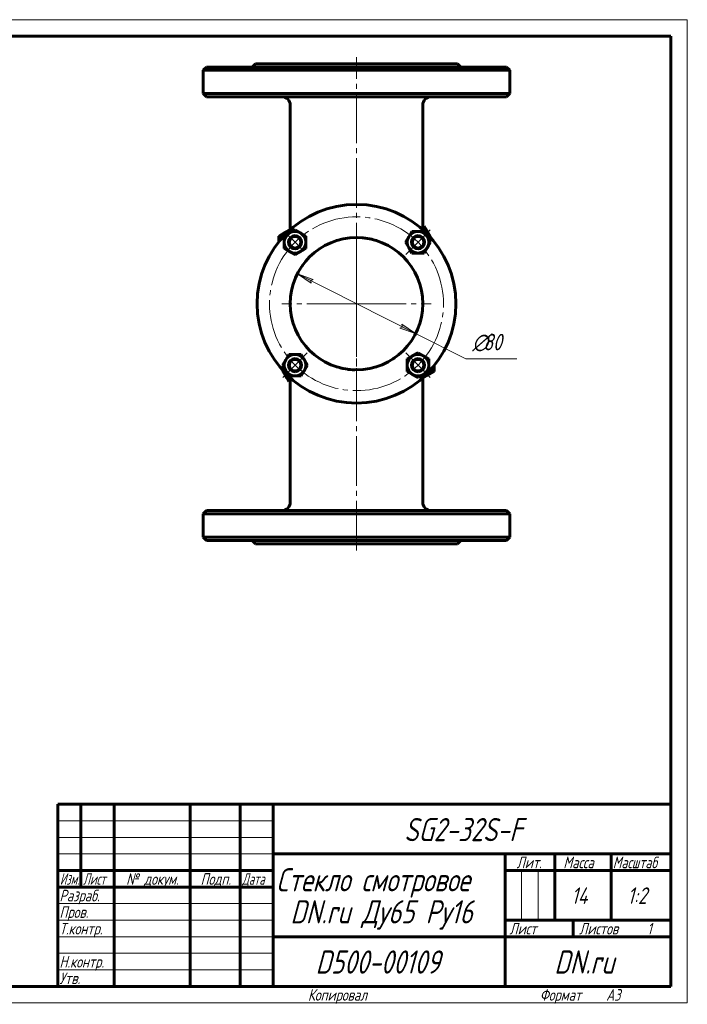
# Model space of a CAD drawing. Header units: millimetres. Extents: x 0 to 420, y 0 to 297.
# Tile 5 of 5: x 219 to 420, y 0 to 297. Entities that reach past the tile are written whole.
import ezdxf

# ---------------------------------------------------------------- set-up
doc = ezdxf.new("R2010")
doc.units = ezdxf.units.MM
for name, pattern in [('K5LT_AXLED', [19.5, 15, -1.5, 1.5, -1.5]), ('K5LT_BASIC', [0]), ('K5LT_THIN', [0])]:
    doc.linetypes.add(name, pattern=pattern)
doc.layers.add('Системный слой', color=7, linetype='Continuous')
doc.layers.add('Системный слой (1)', color=251, linetype='Continuous', true_color=0x6c6c6c)
doc.styles.add('KDIMTEXTSTYLE', font='GOST_AU.SHX', dxfattribs={"width": 0.96, "oblique": 15, "height": 5})
doc.styles.add('KTEXTSTYLE', font='GOST_AU.SHX', dxfattribs={"width": 0.96, "height": 5})
doc.dimstyles.new('KDIMSTYLE (0.50)', dxfattribs={"dimtxt": 5, "dimasz": 1, "dimexe": 2, "dimexo": 0, "dimgap": 1, "dimtad": 1, "dimlfac": 2, "dimtxsty": 'KDIMTEXTSTYLE', "dimsah": 1, "dimcen": 0, "dimdle": 1, "dimadec": 0, "dimazin": 0, "dimtfac": 0.667, "dimtmove": 0, "dimatfit": 3, "dimfxl": 1, "dimtvp": 1, "dimtolj": 1, "dimtzin": 0, "dimarcsym": 0})

# ---------------------------------------------------------------- blocks, each defined once
blk = doc.blocks.new('U52')
at = {"layer": 'Системный слой (1)', "linetype": 'K5LT_BASIC', "lineweight": 60}
for p, q in [((318.28, 191.29), (317.58, 191.37)), ((318.99, 191.24), (318.28, 191.29)), ((319.7, 191.21), (318.99, 191.24))]:
    blk.add_line(p, q, dxfattribs=at)
blk = doc.blocks.new('U53')
at = {"layer": 'Системный слой (1)', "linetype": 'K5LT_BASIC', "lineweight": 60}
for p, q in [((320.52, 231.2), (321.98, 231.12)), ((321.98, 231.12), (323.4, 230.94)), ((323.4, 230.94), (324.79, 230.66))]:
    blk.add_line(p, q, dxfattribs=at)
blk = doc.blocks.new('U54')
at = {"layer": 'Системный слой (1)', "linetype": 'K5LT_BASIC', "lineweight": 60}
for p, q in [((331.33, 194.61), (331.16, 194.5)), ((331.5, 194.73), (331.33, 194.61)), ((331.67, 194.84), (331.5, 194.73))]:
    blk.add_line(p, q, dxfattribs=at)
blk = doc.blocks.new('U55')
at = {"layer": 'Системный слой (1)', "linetype": 'K5LT_BASIC', "lineweight": 60}
for p, q in [((335.01, 224.6), (335.18, 224.41)), ((335.18, 224.41), (335.34, 224.23)), ((335.34, 224.23), (335.49, 224.05))]:
    blk.add_line(p, q, dxfattribs=at)
blk = doc.blocks.new('U56')
at = {"layer": 'Системный слой (1)', "linetype": 'K5LT_BASIC', "lineweight": 60}
for p, q in [((315.34, 191.79), (315.25, 191.82)), ((315.42, 191.77), (315.34, 191.79)), ((315.51, 191.75), (315.42, 191.77))]:
    blk.add_line(p, q, dxfattribs=at)
blk = doc.blocks.new('U57')
at = {"layer": 'Системный слой (1)', "linetype": 'K5LT_BASIC', "lineweight": 60}
for p, q in [((318.28, 191.29), (317.58, 191.37)), ((318.99, 191.24), (318.28, 191.29)), ((319.7, 191.21), (318.99, 191.24))]:
    blk.add_line(p, q, dxfattribs=at)
blk = doc.blocks.new('U58')
at = {"layer": 'Системный слой (1)', "linetype": 'K5LT_BASIC', "lineweight": 60}
for p, q in [((320.52, 231.2), (321.98, 231.12)), ((321.98, 231.12), (323.4, 230.94)), ((323.4, 230.94), (324.79, 230.66))]:
    blk.add_line(p, q, dxfattribs=at)
blk = doc.blocks.new('U59')
at = {"layer": 'Системный слой (1)', "linetype": 'K5LT_BASIC', "lineweight": 60}
for p, q in [((315.34, 191.79), (315.25, 191.82)), ((315.42, 191.77), (315.34, 191.79)), ((315.51, 191.75), (315.42, 191.77))]:
    blk.add_line(p, q, dxfattribs=at)
blk = doc.blocks.new('U60')
at = {"layer": 'Системный слой (1)', "linetype": 'K5LT_BASIC', "lineweight": 60}
for p, q in [((335.01, 224.6), (335.18, 224.41)), ((335.18, 224.41), (335.34, 224.23)), ((335.34, 224.23), (335.49, 224.05))]:
    blk.add_line(p, q, dxfattribs=at)
blk = doc.blocks.new('U61')
at = {"layer": 'Системный слой (1)', "linetype": 'K5LT_AXLED', "lineweight": 18}
for q in [(320.16, 233.7), (297.66, 211.2), (342.66, 211.2), (320.16, 188.7)]:
    blk.add_line((320.16, 211.2), q, dxfattribs=at)
blk = doc.blocks.new('D6')
at = {"layer": 'Системный слой (1)'}
for points in [[(307.08, 218.57), (302.32, 220.24), (306.48, 217.39), (306.33, 218.21)], [(338, 202.17), (333.84, 205.01), (333.99, 204.2), (333.25, 203.84)]]:
    blk.add_hatch(color=256, dxfattribs=at).paths.add_polyline_path(points)
at = {"layer": 'Системный слой (1)', "linetype": 'K5LT_THIN', "lineweight": 18}
for p, q in [((302.32, 220.24), (307.08, 218.57)), ((306.48, 217.39), (302.32, 220.24)), ((302.32, 220.24), (338, 202.17)), ((307.08, 218.57), (306.33, 218.21)), ((306.33, 218.21), (306.48, 217.39)), ((333.25, 203.84), (333.99, 204.2)), ((338, 202.17), (333.25, 203.84)), ((333.99, 204.2), (333.84, 205.01)), ((333.84, 205.01), (338, 202.17)), ((338, 202.17), (353.11, 194.52))]:
    blk.add_line(p, q, dxfattribs=at)
blk.add_wipeout([(355.11, 195.52), (355.11, 202.9), (366.12, 202.9), (366.12, 195.52)]).dxf.layer = 'Системный слой (1)'
blk.add_line((353.11, 194.52), (368.58, 194.52), dxfattribs=at)
at = {"layer": 'Системный слой (1)', "char_height": 5, "attachment_point": 1, "style": 'KTEXTSTYLE'}
for s, insert in [('\\H5.0;\\W1.000;\\Q15;\\Q15;\\W0.960;∅', (355.11, 202.11)), ('\\H5.0;\\W1.000;\\Q15;\\Q15;\\W0.960;80', (358.41, 202.11))]:
    blk.add_mtext(s, dxfattribs=dict(at, insert=insert))
blk = doc.blocks.new('KDIMARROW_01')
at = {"layer": 'Системный слой'}
blk.add_hatch(color=0, dxfattribs=at).paths.add_polyline_path([(0, 0), (-5, 0.66), (-4.5, 0), (-5, -0.66)])
at = {"layer": 'Системный слой', "color": 0, "linetype": 'K5LT_THIN', "lineweight": 18}
for p, q in [((-4.5, 0), (-5, 0.66)), ((-5, 0.66), (0, 0)), ((0, 0), (-5, -0.66)), ((-5, -0.66), (-4.5, 0))]:
    blk.add_line(p, q, dxfattribs=at)
at = {"layer": 'Системный слой (1)', "color": 0, "linetype": 'K5LT_THIN', "lineweight": 18}
blk.add_line((320.16, 211.2), (319.66, 211.2), dxfattribs=at)
blk = doc.blocks.new('U62')
at = {"layer": 'Системный слой (1)', "linetype": 'K5LT_AXLED', "lineweight": 18}
for q in [(320.16, 233.2), (298.16, 211.2), (342.16, 211.2), (320.16, 189.2)]:
    blk.add_line((320.16, 211.2), q, dxfattribs=at)
blk = doc.blocks.new('U63')
at = {"layer": 'Системный слой (1)', "linetype": 'K5LT_AXLED', "lineweight": 18}
for p, q in [((301.6, 229.77), (298.95, 232.42)), ((338.72, 229.77), (342.44, 233.48)), ((304.25, 227.11), (301.6, 229.77)), ((335.01, 226.05), (338.72, 229.77)), ((305.31, 196.35), (301.6, 192.64)), ((335.01, 196.35), (338.72, 192.64)), ((301.6, 192.64), (297.89, 188.93)), ((338.72, 192.64), (342.44, 188.93))]:
    blk.add_line(p, q, dxfattribs=at)
for start, end in [(45, 135), (135, 225), (315, 45), (225, 315)]:
    blk.add_arc((320.16, 211.2), 26.25, start, end, dxfattribs=at)
blk = doc.blocks.new('U64')
at = {"linetype": 'K5LT_THIN', "lineweight": 18}
for p, q in [((0, 297), (420, 297)), ((420, 297), (420, 0)), ((230, 55), (295, 55)), ((230, 50), (295, 50)), ((230, 45), (295, 45)), ((369.96, 25), (369.96, 40)), ((374.98, 25), (374.98, 40)), ((230, 30), (295, 30)), ((230, 25), (295, 25)), ((230, 20), (295, 20)), ((230, 15), (295, 15)), ((230, 10), (295, 10)), ((420, 0), (0, 0))]:
    blk.add_line(p, q, dxfattribs=at)
at = {"linetype": 'K5LT_BASIC', "lineweight": 60}
for p, q in [((20, 292), (415, 292)), ((415, 292), (415, 5)), ((230, 60), (415, 60)), ((230, 5), (230, 60)), ((237, 35), (237, 60)), ((247, 5), (247, 60)), ((270, 5), (270, 60)), ((285, 5), (285, 60)), ((295, 5), (295, 60)), ((295, 45), (415, 45)), ((365, 5), (365, 45)), ((380, 25), (380, 45)), ((397, 25), (397, 45)), ((230, 40), (295, 40)), ((365, 40), (380, 40)), ((380, 40), (415, 40)), ((230, 35), (295, 35)), ((365, 25), (415, 25)), ((385.57, 20), (385.57, 25)), ((295, 20), (365, 20)), ((365, 20), (415, 20)), ((415, 5), (20, 5))]:
    blk.add_line(p, q, dxfattribs=at)
at = {"attachment_point": 1, "style": 'KTEXTSTYLE'}
for s, insert, char_height in [('\\H5.0;\\W1.000;\\Q15;\\Q15;\\W0.960;\\H7.00;SG2-32S-F', (334.56, 55.86), 7), ('\\H5.0;\\W1.000;\\Q15;\\Q15;\\W0.960;\\H3.50;Лит.', (368.47, 44.18), 3.5), ('\\H5.0;\\W1.000;\\Q15;\\Q15;\\W0.960;\\H3.50;Масса', (382.58, 44.18), 3.5), ('\\H5.0;\\W1.000;\\Q15;\\Q15;\\W0.926;\\H3.50;Масштаб', (397.52, 44.18), 3.5), ('\\H5.0;\\W1.000;\\Q15;\\Q15;\\W0.786;\\H3.50;Изм.', (230.62, 39.18), 3.5), ('\\H5.0;\\W1.000;\\Q15;\\Q15;\\W0.800;\\H3.50;Лист', (237.61, 39.18), 3.5), ('\\H5.0;\\W1.000;\\Q15;\\Q15;\\W0.960;\\H3.50;№ докум.', (250.63, 39.18), 3.5), ('\\H5.0;\\W1.000;\\Q15;\\Q15;\\W0.960;\\H3.50;Подп.', (273.1, 39.18), 3.5), ('\\H5.0;\\W1.000;\\Q15;\\Q15;\\W0.800;\\H3.50;Дата', (285.61, 39.18), 3.5), ('\\H5.0;\\W1.000;\\Q15;\\Q15;\\W0.960;\\H7.00;Стекло смотровое', (295.94, 40.69), 7), ('\\H5.0;\\W1.000;\\Q15;\\Q15;\\W0.960;\\H3.50;Разраб.', (230.5, 34.18), 3.5), ('\\H5.0;\\W1.000;\\Q15;\\Q15;\\W0.960;14', (385.01, 34.9), 5), ('\\H5.0;\\W1.000;\\Q15;\\Q15;\\W0.960;1:2', (401.92, 34.9), 5), ('\\H5.0;\\W1.000;\\Q15;\\Q15;\\W0.960;\\H7.00;DN.ru Ду65 Ру16', (300.2, 31.02), 7), ('\\H5.0;\\W1.000;\\Q15;\\Q15;\\W0.960;\\H3.50;Пров.', (230.5, 29.18), 3.5), ('\\H5.0;\\W1.000;\\Q15;\\Q15;\\W0.960;\\H3.50;Т.контр.', (230.5, 24.18), 3.5), ('\\H5.0;\\W1.000;\\Q15;\\Q15;\\W0.960;\\H3.50;Лист', (366.32, 24.18), 3.5), ('\\H5.0;\\W1.000;\\Q15;\\Q15;\\W0.960;\\H3.50;Листов', (387.36, 24.18), 3.5), ('\\H5.0;\\W1.000;\\Q15;\\Q15;\\W0.960;\\H3.50;1', (407.91, 24.18), 3.5), ('\\H5.0;\\W1.000;\\Q15;\\Q15;\\W0.960;\\H7.00;D500-00109', (307.8, 15.86), 7), ('\\H5.0;\\W1.000;\\Q15;\\Q15;\\W0.960;\\H7.00;DN.ru', (379.84, 15.86), 7), ('\\H5.0;\\W1.000;\\Q15;\\Q15;\\W0.960;\\H3.50;Н.контр.', (230.5, 14.18), 3.5), ('\\H5.0;\\W1.000;\\Q15;\\Q15;\\W0.960;\\H3.50;Утв.', (230.5, 9.18), 3.5), ('\\H5.0;\\W1.000;\\Q15;\\Q15;\\W0.960;\\H3.50;Копировал', (305.5, 4.18), 3.5), ('\\H5.0;\\W1.000;\\Q15;\\Q15;\\W0.960;\\H3.50;Формат', (375.5, 4.18), 3.5), ('\\H5.0;\\W1.000;\\Q15;\\Q15;\\W0.960;\\H3.50;A3', (395.5, 4.18), 3.5)]:
    blk.add_mtext(s, dxfattribs=dict(at, insert=insert, char_height=char_height))

msp = doc.modelspace()

# ---------------------------------------------------------------- linework, layer by layer
at = {"layer": 'Системный слой (1)', "linetype": 'K5LT_BASIC', "lineweight": 60}
for p, q in [((274.9118, 282.7041), (273.9118, 281.7041)), ((274.9118, 282.7041), (365.4118, 282.7041)), ((289.6618, 283.7041), (288.6618, 282.7041)), ((289.6618, 283.7041), (350.6618, 283.7041)), ((350.6618, 283.7041), (351.6618, 282.7041)), ((365.4118, 282.7041), (366.4118, 281.7041)), ((273.9118, 274.7041), (273.9118, 281.7041)), ((273.9118, 281.7041), (320.1618, 281.7041)), ((320.1618, 281.7041), (366.4118, 281.7041)), ((366.4118, 274.7041), (366.4118, 281.7041)), ((320.1618, 274.7041), (273.9118, 274.7041)), ((274.9118, 273.7041), (273.9118, 274.7041)), ((274.9118, 273.7041), (365.4118, 273.7041)), ((366.4118, 274.7041), (320.1618, 274.7041)), ((365.4118, 273.7041), (366.4118, 274.7041)), ((300.1618, 233.5647), (300.1618, 271.2041)), ((340.1618, 233.5647), (340.1618, 271.2041)), ((296.6885, 231.642), (298.3135, 232.5802)), ((298.3135, 232.5802), (299.9385, 233.5184)), ((298.3502, 231.642), (299.9752, 232.5802)), ((299.9385, 233.5184), (300.0431, 233.458)), ((299.9752, 232.5802), (301.6002, 233.5184)), ((301.6002, 233.5184), (303.2252, 232.5802)), ((303.2252, 232.5802), (304.8502, 231.642)), ((335.9087, 231.3906), (336.8469, 233.0156)), ((336.8469, 233.0156), (338.7233, 233.0156)), ((338.7233, 233.0156), (340.5997, 233.0156)), ((340.1618, 234.6774), (340.5997, 234.6774)), ((340.5997, 234.6774), (341.5379, 233.0524)), ((340.5997, 233.0156), (341.5379, 231.3906)), ((341.5379, 233.0524), (342.4761, 231.4274)), ((296.6885, 229.8857), (296.6885, 231.642)), ((298.3502, 229.7656), (298.3502, 231.642)), ((298.3502, 227.8892), (298.3502, 229.7656)), ((304.8502, 231.642), (304.8502, 229.7656)), ((304.8502, 229.7656), (304.8502, 227.8892)), ((334.9705, 229.7656), (335.9087, 231.3906)), ((335.9087, 228.1406), (334.9705, 229.7656)), ((341.5379, 231.3906), (342.4761, 229.7656)), ((342.4761, 229.7656), (341.5379, 228.1406)), ((342.4761, 231.4274), (342.4157, 231.3228)), ((299.9752, 226.951), (298.3502, 227.8892)), ((301.6002, 226.0128), (299.9752, 226.951)), ((303.2252, 226.951), (301.6002, 226.0128)), ((304.8502, 227.8892), (303.2252, 226.951)), ((336.8469, 226.5156), (335.9087, 228.1406)), ((338.7233, 226.5156), (336.8469, 226.5156)), ((340.5997, 226.5156), (338.7233, 226.5156)), ((341.5379, 228.1406), (340.5997, 226.5156)), ((336.5903, 222.6103), (336.5821, 222.6223)), ((336.5824, 222.6219), (336.5821, 222.6223)), ((336.5824, 222.6219), (336.5821, 222.6223)), ((336.582, 199.7856), (336.5903, 199.7978)), ((337.0983, 195.4571), (338.7233, 196.3953)), ((338.7233, 196.3953), (340.3483, 195.4571)), ((297.8474, 192.6425), (298.7856, 194.2675)), ((298.7856, 194.2675), (299.7238, 195.8925)), ((299.7238, 195.8925), (301.6002, 195.8925)), ((301.6002, 195.8925), (303.4766, 195.8925)), ((303.4766, 195.8925), (304.4148, 194.2675)), ((304.4148, 194.2675), (305.353, 192.6425)), ((335.4733, 194.5189), (337.0983, 195.4571)), ((335.4733, 192.6425), (335.4733, 194.5189)), ((340.3483, 195.4571), (341.9733, 194.5189)), ((341.9733, 194.5189), (341.9733, 192.6425)), ((298.7856, 191.0175), (297.8474, 192.6425)), ((297.8474, 190.9808), (297.9078, 191.0854)), ((298.7856, 189.3558), (297.8474, 190.9808)), ((299.7238, 189.3925), (298.7856, 191.0175)), ((304.4148, 191.0175), (303.4766, 189.3925)), ((305.353, 192.6425), (304.4148, 191.0175)), ((335.4733, 190.7661), (335.4733, 192.6425)), ((337.0983, 189.8279), (335.4733, 190.7661)), ((341.9733, 190.7661), (340.3483, 189.8279)), ((341.9733, 192.6425), (341.9733, 190.7661)), ((343.6351, 190.7661), (342.0101, 189.8279)), ((343.6351, 192.5224), (343.6351, 190.7661)), ((299.7238, 187.7308), (298.7856, 189.3558)), ((301.6002, 189.3925), (299.7238, 189.3925)), ((300.1618, 187.7308), (299.7238, 187.7308)), ((300.1618, 151.2041), (300.1618, 188.8434)), ((303.4766, 189.3925), (301.6002, 189.3925)), ((338.7233, 188.8897), (337.0983, 189.8279)), ((340.3483, 189.8279), (338.7233, 188.8897)), ((340.1618, 151.2041), (340.1618, 188.8434)), ((340.3851, 188.8897), (340.2805, 188.9501)), ((342.0101, 189.8279), (340.3851, 188.8897)), ((274.9118, 148.7041), (273.9118, 147.7041)), ((273.9118, 140.7041), (273.9118, 147.7041)), ((273.9118, 147.7041), (320.1618, 147.7041)), ((365.4118, 148.7041), (274.9118, 148.7041)), ((320.1618, 147.7041), (366.4118, 147.7041)), ((365.4118, 148.7041), (366.4118, 147.7041)), ((366.4118, 140.7041), (366.4118, 147.7041)), ((274.9118, 139.7041), (273.9118, 140.7041)), ((320.1618, 140.7041), (273.9118, 140.7041)), ((366.4118, 140.7041), (320.1618, 140.7041)), ((365.4118, 139.7041), (366.4118, 140.7041)), ((274.9118, 139.7041), (365.4118, 139.7041)), ((289.6618, 138.7041), (288.6618, 139.7041)), ((289.6618, 138.7041), (350.6618, 138.7041)), ((350.6618, 138.7041), (351.6618, 139.7041))]:
    msp.add_line(p, q, dxfattribs=at)
for centre, radius in [((320.1618, 211.2041), 30), ((301.6002, 229.7656), 1.75), ((338.7233, 229.7656), 1.75), ((301.6002, 192.6425), 1.75), ((338.7233, 192.6425), 1.75)]:
    msp.add_circle(centre, radius, dxfattribs=at)
for centre, radius, start, end in [((297.6618, 271.2041), 2.5, 0, 90), ((342.6618, 271.2041), 2.5, 90, 180), ((299.9385, 229.7656), 3.25, 120, 177.830646), ((299.9385, 229.7656), 3.25, 97.076066, 120), ((301.6002, 229.7656), 3.25, 120, 180), ((301.6002, 229.7656), 3.25, 60, 120), ((301.6002, 229.7656), 3.25, 0, 60), ((338.7233, 229.7656), 3.25, 90, 150), ((338.7233, 229.7656), 3.25, 30, 90), ((338.7233, 231.4274), 3.25, 30, 63.73017), ((338.7233, 231.4274), 3.25, 7.076066, 30), ((301.6002, 229.7656), 3.25, 180, 240), ((301.6002, 229.7656), 2, 90, 270), ((320.1618, 211.2041), 20, 0, 270), ((301.6002, 229.7656), 2, 270, 90), ((301.6002, 229.7656), 3.25, 300, 0), ((338.7233, 229.7656), 3.25, 150, 210), ((338.7233, 229.7656), 2, 90, 270), ((338.7233, 229.7656), 2, 270, 90), ((338.7233, 229.7656), 3.25, 330, 30), ((301.6002, 229.7656), 3.25, 240, 300), ((338.7233, 229.7656), 3.25, 210, 270), ((338.7233, 229.7656), 3.25, 270, 330), ((302.9118, 223.1806), 1, 325.228056, 326.094974), ((320.1618, 211.2041), 20, 270, 0), ((302.9118, 199.2275), 1, 33.964457, 34.771944), ((301.6002, 192.6425), 3.25, 150, 210), ((301.6002, 192.6425), 3.25, 90, 150), ((301.6002, 192.6425), 2, 90, 270), ((301.6002, 192.6425), 3.25, 30, 90), ((301.6002, 192.6425), 2, 270, 90), ((301.6002, 192.6425), 3.25, 330, 30), ((338.7233, 192.6425), 3.25, 120, 180), ((338.7233, 192.6425), 2, 90, 270), ((338.7233, 192.6425), 3.25, 60, 120), ((338.7233, 192.6425), 2, 270, 90), ((338.7233, 192.6425), 3.25, 0, 60), ((301.6002, 190.9808), 3.25, 187.076066, 210), ((301.6002, 192.6425), 3.25, 210, 270), ((301.6002, 192.6425), 3.25, 270, 330), ((338.7233, 192.6425), 3.25, 180, 240), ((338.7233, 192.6425), 3.25, 300, 0), ((340.3851, 192.6425), 3.25, 300, 357.830646), ((301.6002, 190.9808), 3.25, 210, 243.73017), ((338.7233, 192.6425), 3.25, 240, 300), ((340.3851, 192.6425), 3.25, 277.076066, 300), ((297.6618, 151.2041), 2.5, 270, 0), ((342.6618, 151.2041), 2.5, 180, 270)]:
    msp.add_arc(centre, radius, start, end, dxfattribs=at)
for points, knots in [([(303.7417, 222.6228), (303.7408, 222.6214), (303.742, 222.6232), (303.7487, 222.633), (303.7541, 222.6409), (303.769, 222.6626), (303.7785, 222.6764), (303.8015, 222.7094), (303.815, 222.7287), (303.8458, 222.7725), (303.8632, 222.797), (303.8824, 222.824)], [0, 0, 0, 0, 3.17707368, 3.17707368, 6.35414736, 6.35414736, 9.53122104, 9.53122104, 12.70829473, 12.70829473, 15.88536841, 15.88536841, 15.88536841, 15.88536841]), ([(303.7417, 222.6228), (303.7417, 222.6228), (303.7417, 222.6228), (303.7429, 222.6246), (303.742, 222.6233), (303.7487, 222.633), (303.7541, 222.6409), (303.769, 222.6626), (303.7785, 222.6764), (303.8015, 222.7094), (303.815, 222.7287), (303.8458, 222.7725), (303.8632, 222.797), (303.8824, 222.824)], [0, 0, 0, 0, 0.01771421, 0.01771421, 3.17707368, 3.17707368, 6.35414736, 6.35414736, 9.53122104, 9.53122104, 12.70829473, 12.70829473, 15.88536841, 15.88536841, 15.88536841, 15.88536841]), ([(336.4561, 222.8028), (336.458, 222.8), (336.46, 222.7973), (336.4652, 222.79), (336.4683, 222.7855), (336.4764, 222.7741), (336.4812, 222.7674), (336.4946, 222.7484), (336.5027, 222.7369), (336.5231, 222.7078), (336.5343, 222.6918), (336.5532, 222.6646), (336.561, 222.6533), (336.573, 222.6358), (336.5773, 222.6295), (336.5818, 222.6229), (336.5826, 222.6217), (336.5824, 222.6219)], [0, 0, 0, 0, 0.37513006, 0.37513006, 1.00034683, 1.00034683, 2.00069366, 2.00069366, 3.87634397, 3.87634397, 7.05140859, 7.05140859, 10.22647322, 10.22647322, 13.40153784, 13.40153784, 15.87532311, 15.87532311, 15.87532311, 15.87532311]), ([(336.4561, 222.8028), (336.458, 222.8), (336.46, 222.7973), (336.4652, 222.79), (336.4683, 222.7855), (336.4764, 222.7741), (336.4812, 222.7674), (336.4946, 222.7484), (336.5027, 222.7369), (336.5231, 222.7078), (336.5343, 222.6918), (336.5532, 222.6646), (336.561, 222.6533), (336.573, 222.6358), (336.5773, 222.6295), (336.5818, 222.6229), (336.5826, 222.6217), (336.5824, 222.6219)], [0, 0, 0, 0, 0.37513006, 0.37513006, 1.00034683, 1.00034683, 2.00069366, 2.00069366, 3.87634397, 3.87634397, 7.05140859, 7.05140859, 10.22647322, 10.22647322, 13.40153784, 13.40153784, 15.87532311, 15.87532311, 15.87532311, 15.87532311]), ([(303.8599, 199.616), (303.8573, 199.6196), (303.8548, 199.6232), (303.8486, 199.6319), (303.845, 199.6371), (303.8349, 199.6513), (303.8287, 199.66), (303.8116, 199.6843), (303.8015, 199.6988), (303.7817, 199.7273), (303.7725, 199.7405), (303.7575, 199.7622), (303.7518, 199.7705), (303.7436, 199.7825), (303.7429, 199.7837), (303.7406, 199.787), (303.7409, 199.7866), (303.7411, 199.7863)], [0, 0, 0, 0, 0.52898643, 0.52898643, 1.32246608, 1.32246608, 2.77717877, 2.77717877, 5.55435754, 5.55435754, 8.9279857, 8.9279857, 12.30161387, 12.30161387, 15.80251492, 15.80251492, 16.86814083, 16.86814083, 16.86814083, 16.86814083]), ([(303.8599, 199.616), (303.8573, 199.6196), (303.8548, 199.6232), (303.8486, 199.6319), (303.845, 199.6371), (303.8349, 199.6513), (303.8287, 199.66), (303.8116, 199.6843), (303.8015, 199.6988), (303.7817, 199.7273), (303.7725, 199.7405), (303.7575, 199.7622), (303.7518, 199.7705), (303.7436, 199.7825), (303.7429, 199.7837), (303.7406, 199.787), (303.7409, 199.7866), (303.7411, 199.7863)], [0, 0, 0, 0, 0.52898643, 0.52898643, 1.32246608, 1.32246608, 2.77717877, 2.77717877, 5.55435754, 5.55435754, 8.9279857, 8.9279857, 12.30161387, 12.30161387, 15.80251491, 15.80251491, 16.86814083, 16.86814083, 16.86814083, 16.86814083]), ([(336.582, 199.7856), (336.5828, 199.7869), (336.5817, 199.7852), (336.5754, 199.7758), (336.5702, 199.7682), (336.5558, 199.7474), (336.5467, 199.7342), (336.5246, 199.7024), (336.5116, 199.6838), (336.482, 199.6417), (336.4652, 199.6181), (336.4467, 199.5921)], [0, 0, 0, 0, 3.17665921, 3.17665921, 6.35331842, 6.35331842, 9.52997764, 9.52997764, 12.70663685, 12.70663685, 15.88329606, 15.88329606, 15.88329606, 15.88329606]), ([(336.582, 199.7856), (336.5828, 199.7869), (336.5817, 199.7852), (336.5754, 199.7758), (336.5702, 199.7682), (336.5558, 199.7474), (336.5467, 199.7342), (336.5246, 199.7024), (336.5116, 199.6838), (336.482, 199.6417), (336.4652, 199.6181), (336.4467, 199.5921)], [0, 0, 0, 0, 3.17665921, 3.17665921, 6.35331842, 6.35331842, 9.52997764, 9.52997764, 12.70663685, 12.70663685, 15.88329606, 15.88329606, 15.88329606, 15.88329606])]:
    msp.add_open_spline(points, degree=3, knots=knots, dxfattribs=at)

# ---------------------------------------------------------------- block references
at = {"layer": 'Системный слой (1)'}
for name in ['U61', 'U53', 'U58', 'U55', 'U60', 'U54', 'U56', 'U59', 'U52', 'U57']:
    msp.add_blockref(name, (0, 0), dxfattribs=at)

# ---------------------------------------------------------------- next in the draw order: dimensions: what is measured, and where the dimension line sits
dim = msp.add_diameter_dim_2p(p1=(284.4776, 229.2773), p2=(355.8459, 193.1309), dimstyle='KDIMSTYLE (0.50)', override={"dimtih": 1, "dimtoh": 1, "dimpost": '\\H5.0;\\W0.960;\\Q15;<>', "dimblk1": 'KDIMARROW_01', "dimblk2": 'KDIMARROW_01', "dimtol": 1, "dimtp": 0, "dimtm": 0, "dimtdec": 5, "dimtmove": 1, "dimatfit": 2, "dimtolj": 1}, dxfattribs=at)
dim.commit()
dim.dimension.update_dxf_attribs({"geometry": 'D6', "text_midpoint": (355.1053, 194.5189), "dimtype": 163})

# ---------------------------------------------------------------- next in the draw order: linework, layer by layer
at = {"layer": 'Системный слой (1)', "linetype": 'K5LT_AXLED', "lineweight": 18}
for p, q in [((320.1618, 220.6605), (320.1618, 285.7041)), ((320.1618, 136.7041), (320.1618, 201.7476))]:
    msp.add_line(p, q, dxfattribs=at)

# ---------------------------------------------------------------- next in the draw order: block references
msp.add_blockref('U64', (0, 0))
at = {"layer": 'Системный слой (1)'}
for name in ['U63', 'U62']:
    msp.add_blockref(name, (0, 0), dxfattribs=at)

doc.saveas('drawing.dxf')
